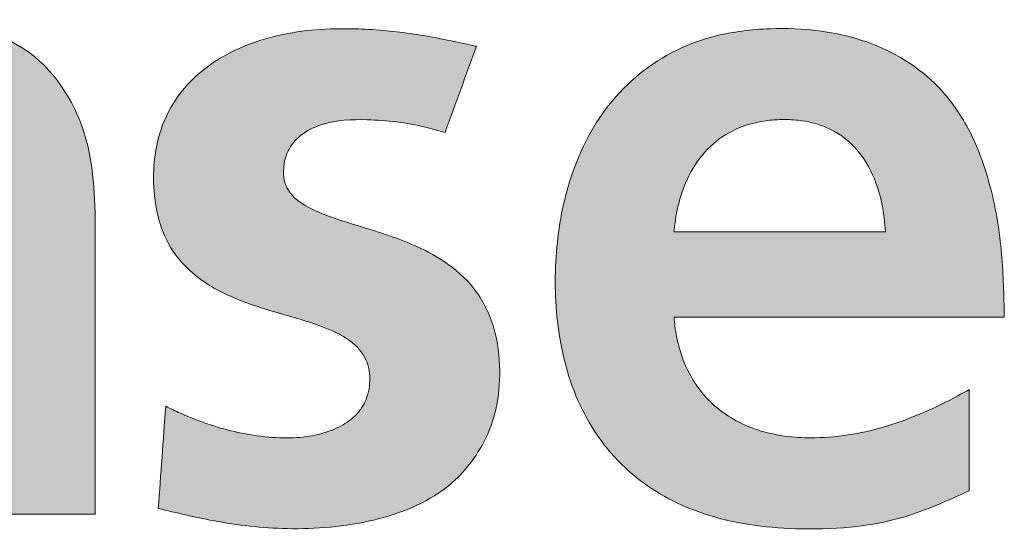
# Paper-space layout 'Hoja3' of a CAD drawing. Header units: millimetres. Extents: x 450 to 25135, y 150 to 17673.
# Tile 8 of 21: x 19924 to 20392, y 608 to 852. Entities that reach past the tile are written whole.
import ezdxf

# ---------------------------------------------------------------- set-up
doc = ezdxf.new("R2010")
doc.units = ezdxf.units.MM

# ---------------------------------------------------------------- blocks, each defined once
blk = doc.blocks.new('Bloque3')
at = {"linetype": 'Continuous', "ltscale": 35}
h = blk.add_hatch(color=7, dxfattribs=at)
edge = h.paths.add_edge_path(flags=0)
edge.add_line((221.6129197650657, 248.7641506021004), (280.6701068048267, 248.7641506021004))
edge.add_line((280.6701068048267, 248.7641506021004), (280.6701068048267, 359.4218210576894))
edge.add_spline(control_points=[(280.6701068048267, 359.4218210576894), (280.6776826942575, 360.3123294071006), (280.7046057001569, 363.4769955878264), (281.0697740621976, 371.4672581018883), (282.6770585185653, 383.7519822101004), (286.384993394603, 398.9952239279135), (292.3926748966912, 411.9421067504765), (299.5358073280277, 421.09850428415), (306.6097767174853, 427.2031489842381), (315.4016164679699, 431.9393287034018), (325.8422190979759, 434.3714377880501), (335.8721300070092, 434.5727712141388), (345.0766252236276, 433.1415597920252), (354.4805541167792, 429.1276876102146), (361.003784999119, 422.3412438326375), (365.1345614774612, 414.7829434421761), (367.8622168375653, 407.2647033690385), (369.7616556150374, 397.6181974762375), (370.6696805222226, 387.5889019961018), (370.9745028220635, 377.8756882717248), (370.9777055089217, 371.7285387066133), (370.9793709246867, 368.5319851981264)], knot_values=[0, 0, 0, 0, 0.0141080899, 0.050136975, 0.1266500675, 0.2100168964, 0.2979317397, 0.3503161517, 0.392835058, 0.445135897, 0.5068722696, 0.5607428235, 0.6032194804, 0.6536967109, 0.7200224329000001, 0.7473273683, 0.7899836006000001, 0.8460831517, 0.9026176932, 0.9493606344, 1, 1, 1, 1], weights=[1, 1, 1, 1, 1, 1, 1, 1, 1, 1, 1, 1, 1, 1, 1, 1, 1, 1, 1, 1, 1, 1], degree=3, periodic=0)
edge.add_line((370.9793709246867, 368.5319851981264), (370.9793709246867, 248.147673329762))
edge.add_line((370.9793709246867, 248.147673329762), (429.7944419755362, 248.147673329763))
edge.add_line((429.7944419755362, 248.147673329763), (429.7944419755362, 391.2388980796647))
edge.add_spline(control_points=[(429.7944419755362, 391.2388980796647), (429.4563326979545, 399.372154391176), (428.9258529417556, 412.1329039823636), (422.402904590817, 440.4324482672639), (402.6747764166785, 470.8345261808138), (358.5052670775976, 482.7155798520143), (316.1256250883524, 478.3551769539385), (289.2112509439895, 458.5678677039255), (279.8112263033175, 445.8862614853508), (278.4250768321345, 444.0162023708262)], knot_values=[4, 4, 4, 4, 4.111727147, 4.1752953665, 4.4010084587, 4.562164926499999, 4.7823620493, 4.9679066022, 5, 5, 5, 5], weights=[1, 1, 1, 1, 1, 1, 1, 1, 1, 1], degree=3, periodic=0)
edge.add_line((278.4250768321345, 444.0162023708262), (277.6479045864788, 444.0162023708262))
edge.add_line((277.6479045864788, 444.0162023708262), (277.6479045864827, 474.8400660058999))
edge.add_line((277.6479045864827, 474.8400660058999), (221.6129197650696, 474.8400660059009))
edge.add_line((221.6129197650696, 474.8400660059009), (221.6129197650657, 248.7641506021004))
h = blk.add_hatch(color=7, dxfattribs=at)
edge = h.paths.add_edge_path(flags=0)
edge.add_spline(control_points=[(459.8104475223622, 250.8452057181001), (468.4631936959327, 248.7531335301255), (488.5340922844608, 243.9003656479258), (522.8906669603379, 239.9574379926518), (561.1686160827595, 243.1783683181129), (595.6049104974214, 256.5294641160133), (613.7689607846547, 278.7006208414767), (620.8704611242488, 298.5140552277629), (622.420110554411, 317.0495982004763), (620.1630780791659, 336.9307712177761), (610.9207024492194, 355.5296937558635), (596.3523851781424, 368.2691767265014), (577.4285806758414, 377.9614431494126), (558.2660236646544, 383.8266128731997), (541.0587423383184, 389.0958445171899), (530.7996076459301, 393.435961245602), (523.8867178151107, 398.2629038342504), (519.7886003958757, 404.0226865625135), (518.9541115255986, 410.7412005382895), (519.8195861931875, 416.995299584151), (522.453677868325, 423.0097262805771), (528.0962158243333, 429.0717597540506), (540.4129503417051, 434.9564950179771), (561.087196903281, 435.8522006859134), (580.7562330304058, 433.5203510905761), (592.7935182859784, 430.0491795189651), (595.8563272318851, 429.1659624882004)], knot_values=[2, 2, 2, 2, 2.0599122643, 2.138972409, 2.2315288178, 2.31709125, 2.3789596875, 2.4177604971, 2.4572912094, 2.5032136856, 2.5509832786, 2.5931723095, 2.6312086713, 2.6934154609, 2.7276676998, 2.7524402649, 2.7680084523, 2.7840048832, 2.798244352, 2.8124468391, 2.8261680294, 2.8417449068, 2.867173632, 2.915736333, 2.978559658, 3, 3, 3, 3], weights=[1, 1, 1, 1, 1, 1, 1, 1, 1, 1, 1, 1, 1, 1, 1, 1, 1, 1, 1, 1, 1, 1, 1, 1, 1, 1, 1], degree=3, periodic=0)
edge.add_line((595.8563272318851, 429.1659624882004), (610.7712347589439, 470.0794915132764))
edge.add_spline(control_points=[(610.7712347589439, 470.0794915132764), (609.9240695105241, 470.2620384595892), (602.1343158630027, 471.9405725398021), (585.8565624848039, 475.5096516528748), (565.7984162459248, 477.9662893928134), (546.675893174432, 478.6355979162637), (530.1852570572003, 477.9519922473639), (514.5717076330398, 475.0194256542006), (500.1600800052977, 470.3089578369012), (487.6108166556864, 464.0850529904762), (475.6383292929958, 454.7768613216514), (465.6301702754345, 442.3968084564), (459.6462358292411, 428.1190811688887), (457.2097207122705, 412.3911484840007), (457.6911729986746, 398.0202880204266), (460.9388678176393, 382.6996437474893), (469.119170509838, 367.9065358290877), (481.5197484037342, 357.6202944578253), (497.2273769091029, 349.6825400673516), (515.0138815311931, 343.8976987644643), (531.573163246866, 339.4696364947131), (543.4388944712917, 334.7783661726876), (549.9390432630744, 331.2794873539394), (555.0393647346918, 326.7995298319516), (557.9024861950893, 322.5324968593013), (559.5861840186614, 318.2427171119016), (560.2361364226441, 313.7120222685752), (560.1209976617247, 308.7133480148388), (559.050951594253, 303.6866801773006), (556.7724934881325, 298.9120579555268), (552.7918435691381, 294.0017971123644), (546.1921458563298, 289.3471355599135), (536.6519946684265, 285.8275965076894), (525.0416703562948, 284.030837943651), (511.7340590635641, 284.4769814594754), (497.9553671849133, 286.5291550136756), (483.8726448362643, 290.4340121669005), (472.5141798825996, 294.8317588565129), (465.6303274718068, 298.1666961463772), (463.3211306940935, 299.2854049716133)], knot_values=[0, 0, 0, 0, 0.0056526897, 0.0519769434, 0.1086636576, 0.1371267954, 0.1767463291, 0.2160731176, 0.240290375, 0.2755004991, 0.3068587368, 0.3384929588, 0.3783359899, 0.4061471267, 0.441815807, 0.4715371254, 0.5076169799, 0.5497683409, 0.5743493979, 0.6222107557, 0.6713737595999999, 0.6860595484, 0.7053844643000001, 0.7192199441, 0.7298753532, 0.7385865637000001, 0.7490659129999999, 0.7594942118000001, 0.7710845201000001, 0.78230819, 0.7936757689, 0.8119652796, 0.8341975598, 0.8594548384, 0.8881172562, 0.9207182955, 0.9501126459, 0.9832652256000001, 1, 1, 1, 1], weights=[1, 1, 1, 1, 1, 1, 1, 1, 1, 1, 1, 1, 1, 1, 1, 1, 1, 1, 1, 1, 1, 1, 1, 1, 1, 1, 1, 1, 1, 1, 1, 1, 1, 1, 1, 1, 1, 1, 1, 1], degree=3, periodic=0)
edge.add_line((463.3211306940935, 299.2854049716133), (459.8104475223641, 250.8452057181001))
h = blk.add_hatch(color=7, dxfattribs=at)
edge = h.paths.add_edge_path(flags=0)
edge.add_spline(control_points=[(861.2493827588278, 341.5782288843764), (861.0294088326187, 351.6510251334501), (860.5828503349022, 372.0993248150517), (855.6916596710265, 403.0182908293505), (845.8712667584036, 430.3035334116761), (827.3337186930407, 456.4289782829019), (794.8522382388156, 475.9246142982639), (756.6904843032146, 479.8893014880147), (726.0862116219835, 476.3048704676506), (698.4922397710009, 466.4049409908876), (671.3534677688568, 444.1626409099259), (653.6795492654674, 407.8359833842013), (647.3112486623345, 369.8988402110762), (648.6536908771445, 331.9170030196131), (659.8094795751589, 294.3224222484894), (684.5462227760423, 263.8567237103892), (720.6909918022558, 245.2504132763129), (764.6052995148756, 239.5060890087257), (808.3853347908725, 242.7701463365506), (834.354851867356, 254.5625946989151), (844.6240851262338, 259.2257311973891)], knot_values=[2, 2, 2, 2, 2.0466358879, 2.0946732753, 2.1444687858, 2.1794892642, 2.2412966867, 2.3128243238, 2.3533943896, 2.3832297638, 2.4477269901, 2.5097264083, 2.566318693, 2.6245448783, 2.6846055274, 2.7447722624, 2.8007983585, 2.8685466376, 2.9480188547, 3, 3, 3, 3], weights=[1, 1, 1, 1, 1, 1, 1, 1, 1, 1, 1, 1, 1, 1, 1, 1, 1, 1, 1, 1, 1], degree=3, periodic=0)
edge.add_line((844.6240851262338, 259.2257311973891), (844.6240851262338, 307.1987948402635))
edge.add_spline(control_points=[(844.6240851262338, 307.1987948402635), (840.9969597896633, 305.217824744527), (833.2595676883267, 300.9920147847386), (820.2211349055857, 294.9576264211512), (805.4906065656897, 289.5518128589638), (788.9042979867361, 285.5700488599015), (773.2293356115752, 284.0411115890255), (757.971843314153, 284.6361038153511), (744.779048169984, 287.4174891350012), (732.9499735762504, 292.5997761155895), (722.4789938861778, 300.0490159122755), (713.8972107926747, 310.0707368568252), (708.0111811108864, 322.3572604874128), (705.626215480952, 332.2780127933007), (704.7641861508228, 338.630501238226), (704.5853625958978, 340.8928638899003), (704.531189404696, 341.5782288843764)], knot_values=[0, 0, 0, 0, 0.0704738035, 0.1503348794, 0.2448156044, 0.3376195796, 0.4405313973, 0.5123280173, 0.5973943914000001, 0.6688196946, 0.7310421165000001, 0.8151817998, 0.8907141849, 0.9612986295, 0.9882757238, 1, 1, 1, 1], weights=[1, 1, 1, 1, 1, 1, 1, 1, 1, 1, 1, 1, 1, 1, 1, 1, 1], degree=3, periodic=0)
edge.add_line((704.531189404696, 341.5782288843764), (861.2493827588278, 341.5782288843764))
edge = h.paths.add_edge_path(flags=0)
edge.add_spline(control_points=[(704.5299959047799, 382.0602364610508), (704.618961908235, 382.9855345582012), (704.9002510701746, 385.9111051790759), (705.7833475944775, 391.6587878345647), (708.2294975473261, 401.7009862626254), (713.6980307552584, 414.0190277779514), (723.8306741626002, 425.4532206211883), (735.549336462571, 432.0375492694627), (746.0608974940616, 434.7009820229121), (755.123077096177, 435.4862051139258), (765.0682927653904, 435.1845172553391), (778.0173867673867, 432.1748827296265), (791.5379271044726, 422.6495840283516), (799.6253450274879, 408.6954822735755), (803.6617644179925, 394.8627858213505), (804.487627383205, 386.306822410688), (804.8975283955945, 382.0602364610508)], knot_values=[0, 0, 0, 0, 0.0170748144, 0.0539864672, 0.1067005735, 0.2067150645, 0.2982378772, 0.3823201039, 0.4495018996, 0.495973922, 0.5490574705, 0.6318662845, 0.7367338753, 0.8423938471, 0.9217752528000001, 1, 1, 1, 1], weights=[1, 1, 1, 1, 1, 1, 1, 1, 1, 1, 1, 1, 1, 1, 1, 1, 1], degree=3, periodic=0)
edge.add_line((804.8975283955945, 382.0602364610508), (704.5299959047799, 382.0602364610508))
at = {"color": 8, "linetype": 'Continuous', "lineweight": 0, "ltscale": 35, "true_color": 0x808080}
for points, knots in [([(429.7944419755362, 391.2388980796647), (429.4563326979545, 399.372154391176), (428.9258529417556, 412.1329039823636), (422.402904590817, 440.4324482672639), (402.6747764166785, 470.8345261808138), (358.5052670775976, 482.7155798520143), (316.1256250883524, 478.3551769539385), (289.2112509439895, 458.5678677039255), (279.8112263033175, 445.8862614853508), (278.4250768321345, 444.0162023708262)], [4, 4, 4, 4, 4.111727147, 4.1752953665, 4.4010084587, 4.562164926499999, 4.7823620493, 4.9679066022, 5, 5, 5, 5]), ([(610.7712347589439, 470.0794915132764), (609.9240695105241, 470.2620384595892), (602.1343158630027, 471.9405725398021), (585.8565624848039, 475.5096516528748), (565.7984162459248, 477.9662893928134), (546.675893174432, 478.6355979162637), (530.1852570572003, 477.9519922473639), (514.5717076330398, 475.0194256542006), (500.1600800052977, 470.3089578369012), (487.6108166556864, 464.0850529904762), (475.6383292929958, 454.7768613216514), (465.6301702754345, 442.3968084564), (459.6462358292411, 428.1190811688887), (457.2097207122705, 412.3911484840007), (457.6911729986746, 398.0202880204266), (460.9388678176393, 382.6996437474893), (469.119170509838, 367.9065358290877), (481.5197484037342, 357.6202944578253), (497.2273769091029, 349.6825400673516), (515.0138815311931, 343.8976987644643), (531.573163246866, 339.4696364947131), (543.4388944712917, 334.7783661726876), (549.9390432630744, 331.2794873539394), (555.0393647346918, 326.7995298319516), (557.9024861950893, 322.5324968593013), (559.5861840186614, 318.2427171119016), (560.2361364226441, 313.7120222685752), (560.1209976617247, 308.7133480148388), (559.050951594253, 303.6866801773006), (556.7724934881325, 298.9120579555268), (552.7918435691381, 294.0017971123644), (546.1921458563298, 289.3471355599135), (536.6519946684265, 285.8275965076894), (525.0416703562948, 284.030837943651), (511.7340590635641, 284.4769814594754), (497.9553671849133, 286.5291550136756), (483.8726448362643, 290.4340121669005), (472.5141798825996, 294.8317588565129), (465.6303274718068, 298.1666961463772), (463.3211306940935, 299.2854049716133)], [0, 0, 0, 0, 0.0056526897, 0.0519769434, 0.1086636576, 0.1371267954, 0.1767463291, 0.2160731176, 0.240290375, 0.2755004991, 0.3068587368, 0.3384929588, 0.3783359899, 0.4061471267, 0.441815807, 0.4715371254, 0.5076169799, 0.5497683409, 0.5743493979, 0.6222107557, 0.6713737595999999, 0.6860595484, 0.7053844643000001, 0.7192199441, 0.7298753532, 0.7385865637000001, 0.7490659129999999, 0.7594942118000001, 0.7710845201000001, 0.78230819, 0.7936757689, 0.8119652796, 0.8341975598, 0.8594548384, 0.8881172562, 0.9207182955, 0.9501126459, 0.9832652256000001, 1, 1, 1, 1]), ([(861.2493827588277, 341.5782288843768), (861.0294088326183, 351.6510251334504), (860.5828503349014, 372.0993248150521), (855.6916596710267, 403.0182908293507), (845.8712667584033, 430.3035334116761), (827.3337186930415, 456.4289782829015), (794.8522382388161, 475.9246142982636), (756.6904843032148, 479.8893014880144), (726.0862116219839, 476.3048704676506), (698.4922397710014, 466.4049409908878), (671.353467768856, 444.1626409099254), (653.6795492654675, 407.8359833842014), (647.3112486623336, 369.8988402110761), (648.6536908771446, 331.917003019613), (659.809479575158, 294.3224222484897), (684.5462227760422, 263.8567237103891), (720.6909918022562, 245.2504132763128), (764.605299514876, 239.5060890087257), (808.385334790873, 242.7701463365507), (834.3548518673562, 254.5625946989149), (844.6240851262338, 259.2257311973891)], [2, 2, 2, 2, 2.0466358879, 2.0946732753, 2.1444687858, 2.1794892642, 2.2412966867, 2.3128243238, 2.3533943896, 2.3832297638, 2.4477269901, 2.5097264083, 2.566318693, 2.6245448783, 2.6846055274, 2.7447722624, 2.8007983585, 2.8685466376, 2.9480188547, 3, 3, 3, 3]), ([(459.8104475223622, 250.8452057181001), (468.4631936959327, 248.7531335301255), (488.5340922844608, 243.9003656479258), (522.8906669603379, 239.9574379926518), (561.1686160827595, 243.1783683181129), (595.6049104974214, 256.5294641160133), (613.7689607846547, 278.7006208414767), (620.8704611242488, 298.5140552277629), (622.420110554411, 317.0495982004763), (620.1630780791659, 336.9307712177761), (610.9207024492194, 355.5296937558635), (596.3523851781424, 368.2691767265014), (577.4285806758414, 377.9614431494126), (558.2660236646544, 383.8266128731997), (541.0587423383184, 389.0958445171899), (530.7996076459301, 393.435961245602), (523.8867178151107, 398.2629038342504), (519.7886003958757, 404.0226865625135), (518.9541115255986, 410.7412005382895), (519.8195861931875, 416.995299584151), (522.453677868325, 423.0097262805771), (528.0962158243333, 429.0717597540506), (540.4129503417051, 434.9564950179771), (561.087196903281, 435.8522006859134), (580.7562330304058, 433.5203510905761), (592.7935182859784, 430.0491795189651), (595.8563272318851, 429.1659624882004)], [2, 2, 2, 2, 2.0599122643, 2.138972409, 2.2315288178, 2.31709125, 2.3789596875, 2.4177604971, 2.4572912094, 2.5032136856, 2.5509832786, 2.5931723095, 2.6312086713, 2.6934154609, 2.7276676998, 2.7524402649, 2.7680084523, 2.7840048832, 2.798244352, 2.8124468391, 2.8261680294, 2.8417449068, 2.867173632, 2.915736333, 2.978559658, 3, 3, 3, 3]), ([(704.5299959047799, 382.0602364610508), (704.618961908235, 382.9855345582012), (704.9002510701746, 385.9111051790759), (705.7833475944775, 391.6587878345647), (708.2294975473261, 401.7009862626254), (713.6980307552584, 414.0190277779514), (723.8306741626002, 425.4532206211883), (735.549336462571, 432.0375492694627), (746.0608974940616, 434.7009820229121), (755.123077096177, 435.4862051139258), (765.0682927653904, 435.1845172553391), (778.0173867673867, 432.1748827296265), (791.5379271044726, 422.6495840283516), (799.6253450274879, 408.6954822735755), (803.6617644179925, 394.8627858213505), (804.487627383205, 386.306822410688), (804.8975283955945, 382.0602364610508)], [0, 0, 0, 0, 0.0170748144, 0.0539864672, 0.1067005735, 0.2067150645, 0.2982378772, 0.3823201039, 0.4495018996, 0.495973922, 0.5490574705, 0.6318662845, 0.7367338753, 0.8423938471, 0.9217752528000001, 1, 1, 1, 1]), ([(844.6240851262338, 307.1987948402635), (840.9969597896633, 305.217824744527), (833.2595676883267, 300.9920147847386), (820.2211349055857, 294.9576264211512), (805.4906065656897, 289.5518128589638), (788.9042979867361, 285.5700488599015), (773.2293356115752, 284.0411115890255), (757.971843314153, 284.6361038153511), (744.779048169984, 287.4174891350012), (732.9499735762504, 292.5997761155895), (722.4789938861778, 300.0490159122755), (713.8972107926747, 310.0707368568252), (708.0111811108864, 322.3572604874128), (705.626215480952, 332.2780127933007), (704.7641861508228, 338.630501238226), (704.5853625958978, 340.8928638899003), (704.531189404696, 341.5782288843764)], [0, 0, 0, 0, 0.0704738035, 0.1503348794, 0.2448156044, 0.3376195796, 0.4405313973, 0.5123280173, 0.5973943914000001, 0.6688196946, 0.7310421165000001, 0.8151817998, 0.8907141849, 0.9612986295, 0.9882757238, 1, 1, 1, 1])]:
    blk.add_open_spline(points, degree=3, knots=knots, dxfattribs=at)
for points in [[(595.8563272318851, 429.1659624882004), (600.82796307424, 442.8038054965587), (605.799598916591, 456.441648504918), (610.7712347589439, 470.0794915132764)], [(429.7944419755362, 248.147673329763), (429.7944419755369, 295.8447482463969), (429.7944419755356, 343.5418231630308), (429.7944419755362, 391.2388980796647)], [(804.8975283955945, 382.0602364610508), (771.4416842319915, 382.0602364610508), (737.9858400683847, 382.0602364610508), (704.5299959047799, 382.0602364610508)], [(704.5311894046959, 341.5782288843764), (756.7705871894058, 341.5782288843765), (809.0099849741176, 341.5782288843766), (861.2493827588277, 341.5782288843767)], [(844.6240851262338, 259.2257311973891), (844.6240851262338, 275.2167524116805), (844.6240851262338, 291.207773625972), (844.6240851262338, 307.1987948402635)], [(463.3211306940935, 299.2854049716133), (462.1509029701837, 283.1386718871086), (460.9806752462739, 266.9919388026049), (459.8104475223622, 250.8452057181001)], [(370.9793709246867, 248.147673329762), (390.5843946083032, 248.147673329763), (410.1894182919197, 248.147673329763), (429.7944419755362, 248.147673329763)]]:
    blk.add_open_spline(points, degree=3, dxfattribs=at)

psp = doc.layouts.new('Hoja3')

# ---------------------------------------------------------------- block references
at = {"color": 7, "linetype": 'Continuous', "ltscale": 30}
psp.add_blockref('Bloque3', (19530.28875953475, 368.9389169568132), dxfattribs=at)

doc.saveas('drawing.dxf')
